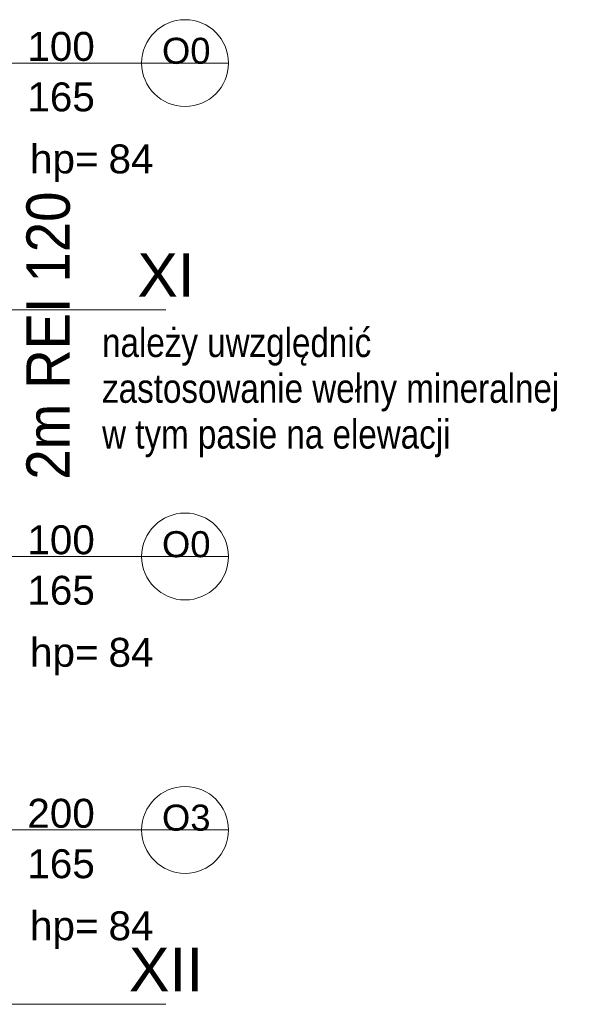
# Model space of a CAD drawing. Header units: centimetres. Extents: x -1631 to 21770, y -8842 to 3590.
# Tile 133 of 142: x 1241 to 1632, y 1368 to 2049. Entities that reach past the tile are written whole.
import ezdxf

# ---------------------------------------------------------------- set-up
doc = ezdxf.new("R2010")
doc.units = ezdxf.units.CM
doc.linetypes.add('Oś', pattern=[222.25, 127, -31.75, 31.75, -31.75])
for name, color, linetype, lineweight in [('A-GLAZ-IDEN', 152, 'Continuous', 13), ('G-ANNO-TEXT', 231, 'Continuous', 13), ('S-GRID', 1, 'Continuous', 13), ('S-GRID-IDEN', 1, 'Continuous', 13)]:
    doc.layers.add(name, color=color, linetype=linetype, lineweight=lineweight)
doc.styles.add('Arial Narrow_3', font='ARIALN.TTF', dxfattribs={"height": 20})
doc.styles.add('Arial_10', font='arial.ttf', dxfattribs={"height": 20})
doc.styles.add('Arial_13', font='arial.ttf', dxfattribs={"height": 0.2})
doc.styles.add('Arial_7', font='arial.ttf', dxfattribs={"height": 30})
doc.styles.add('Arial_8', font='arial.ttf', dxfattribs={"height": 18})
doc.styles.add('Arial_9', font='arial.ttf', dxfattribs={"width": 0.9, "height": 30})

# ---------------------------------------------------------------- blocks, each defined once
blk = doc.blocks.new('Okno_PG_typ 100 - metka _wys_parapetu-2491532-6_piętro IV __13_80 m_ - stan projektowany')
at = {"layer": 'A-GLAZ-IDEN'}
blk.add_line((0, -1.8946), (0, 0.3677), dxfattribs=at)
blk.add_circle((0, 0.0677), 0.3, dxfattribs=at)
at = {"layer": 'A-GLAZ-IDEN', "insert": (0.5622, -1.0037), "char_height": 0.2, "width": 0.4949, "attachment_point": 1, "rotation": 90, "line_spacing_factor": 0.936439, "style": 'Arial_13'}
blk.add_mtext('\\pxt6.35,12.7,19.05,25.4,31.75,38.1,44.45,50.8,57.15,63.5,69.85,76.2,82.55,88.9,95.25,101.6,107.95,114.3,120.65,127,133.35,139.7,146.05,152.4,158.75,165.1,171.45,177.8,184.15,190.5,196.85,203.2;{hp=}', dxfattribs=at)

msp = doc.modelspace()

# ---------------------------------------------------------------- linework, layer by layer
at = {"layer": 'S-GRID', "linetype": 'Oś'}
for p, q in [((1342.46, 1848.33), (-1368.76, 1848.33)), ((1342.46, 1368.33), (-1368.76, 1368.33))]:
    msp.add_line(p, q, dxfattribs=at)

# ---------------------------------------------------------------- block references
at = {"layer": 'A-GLAZ-IDEN', "xscale": 99.99999999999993, "yscale": 99.99999999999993, "zscale": 99.99999999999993}
for p, rotation in [((1348.94, 2018.83), 270.0000000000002), ((1348.94, 1677.83), 270.0000000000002), ((1348.94, 1488.83), 270.0000000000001)]:
    msp.add_blockref('Okno_PG_typ 100 - metka _wys_parapetu-2491532-6_piętro IV __13_80 m_ - stan projektowany', p, dxfattribs=dict(at, rotation=rotation))

# ---------------------------------------------------------------- texts
at = {"layer": 'A-GLAZ-IDEN', "line_spacing_factor": 0.936439}
for s, insert, char_height, width, attachment_point, style in [('\\pxqc,t6.35,12.7,19.05,25.4,31.75,38.1,44.45,50.8,57.15,63.5,69.85,76.2,82.55,88.9,95.25,101.6,107.95,114.3,120.65,127,133.35,139.7,146.05,152.4,158.75,165.1,171.45,177.8,184.15,190.5,196.85,203.2;{100}', (1270.05, 2030.22), 20, 48.3, 5, 'Arial_10'), ('\\pxqc,t7.05556,14.11111,21.16667,28.22222,35.27778,42.33333,49.38889,56.44444,63.5,70.55556,77.61111,84.66667,91.72222,98.77778,105.83333,112.88889,119.94444,127,134.05556,141.11111,148.16667,155.22222,162.27778,169.33333,176.38889,183.44444,190.5,197.55556,204.61111,211.66667,218.72222,225.77778;{O0}', (1356.52, 2027.21), 18, 33.7, 5, 'Arial_8'), ('\\pxqc,t6.35,12.7,19.05,25.4,31.75,38.1,44.45,50.8,57.15,63.5,69.85,76.2,82.55,88.9,95.25,101.6,107.95,114.3,120.65,127,133.35,139.7,146.05,152.4,158.75,165.1,171.45,177.8,184.15,190.5,196.85,203.2;{165}', (1270.05, 1995.34), 20, 48.3, 5, 'Arial_10'), ('\\pxt6.35,12.7,19.05,25.4,31.75,38.1,44.45,50.8,57.15,63.5,69.85,76.2,82.55,88.9,95.25,101.6,107.95,114.3,120.65,127,133.35,139.7,146.05,152.4,158.75,165.1,171.45,177.8,184.15,190.5,196.85,203.2;{84}', (1302.84, 1962.6), 20, 32.4, 1, 'Arial_10'), ('\\pxqc,t6.35,12.7,19.05,25.4,31.75,38.1,44.45,50.8,57.15,63.5,69.85,76.2,82.55,88.9,95.25,101.6,107.95,114.3,120.65,127,133.35,139.7,146.05,152.4,158.75,165.1,171.45,177.8,184.15,190.5,196.85,203.2;{100}', (1270.05, 1689.22), 20, 48.3, 5, 'Arial_10'), ('\\pxqc,t7.05556,14.11111,21.16667,28.22222,35.27778,42.33333,49.38889,56.44444,63.5,70.55556,77.61111,84.66667,91.72222,98.77778,105.83333,112.88889,119.94444,127,134.05556,141.11111,148.16667,155.22222,162.27778,169.33333,176.38889,183.44444,190.5,197.55556,204.61111,211.66667,218.72222,225.77778;{O0}', (1356.52, 1686.21), 18, 33.7, 5, 'Arial_8'), ('\\pxqc,t6.35,12.7,19.05,25.4,31.75,38.1,44.45,50.8,57.15,63.5,69.85,76.2,82.55,88.9,95.25,101.6,107.95,114.3,120.65,127,133.35,139.7,146.05,152.4,158.75,165.1,171.45,177.8,184.15,190.5,196.85,203.2;{165}', (1270.05, 1654.34), 20, 48.3, 5, 'Arial_10'), ('\\pxt6.35,12.7,19.05,25.4,31.75,38.1,44.45,50.8,57.15,63.5,69.85,76.2,82.55,88.9,95.25,101.6,107.95,114.3,120.65,127,133.35,139.7,146.05,152.4,158.75,165.1,171.45,177.8,184.15,190.5,196.85,203.2;{84}', (1302.84, 1621.6), 20, 32.4, 1, 'Arial_10'), ('\\pxqc,t6.35,12.7,19.05,25.4,31.75,38.1,44.45,50.8,57.15,63.5,69.85,76.2,82.55,88.9,95.25,101.6,107.95,114.3,120.65,127,133.35,139.7,146.05,152.4,158.75,165.1,171.45,177.8,184.15,190.5,196.85,203.2;{200}', (1270.05, 1500.22), 20, 48.3, 5, 'Arial_10'), ('\\pxqc,t7.05556,14.11111,21.16667,28.22222,35.27778,42.33333,49.38889,56.44444,63.5,70.55556,77.61111,84.66667,91.72222,98.77778,105.83333,112.88889,119.94444,127,134.05556,141.11111,148.16667,155.22222,162.27778,169.33333,176.38889,183.44444,190.5,197.55556,204.61111,211.66667,218.72222,225.77778;{O3}', (1356.52, 1497.21), 18, 33.7, 5, 'Arial_8'), ('\\pxqc,t6.35,12.7,19.05,25.4,31.75,38.1,44.45,50.8,57.15,63.5,69.85,76.2,82.55,88.9,95.25,101.6,107.95,114.3,120.65,127,133.35,139.7,146.05,152.4,158.75,165.1,171.45,177.8,184.15,190.5,196.85,203.2;{165}', (1270.05, 1465.34), 20, 48.3, 5, 'Arial_10'), ('\\pxt6.35,12.7,19.05,25.4,31.75,38.1,44.45,50.8,57.15,63.5,69.85,76.2,82.55,88.9,95.25,101.6,107.95,114.3,120.65,127,133.35,139.7,146.05,152.4,158.75,165.1,171.45,177.8,184.15,190.5,196.85,203.2;{84}', (1302.84, 1432.6), 20, 32.4, 1, 'Arial_10')]:
    msp.add_mtext(s, dxfattribs=dict(at, insert=insert, char_height=char_height, width=width, attachment_point=attachment_point, style=style))
at = {"layer": 'G-ANNO-TEXT', "color": 1, "insert": (1246.08, 1730.91), "char_height": 30, "width": 208.35, "attachment_point": 1, "rotation": 90, "line_spacing_factor": 0.936439, "style": 'Arial_9'}
msp.add_mtext('\\pxt3.81,7.62,11.43,15.24,19.05,22.86,26.67,30.48,34.29,38.1,41.91,45.72,49.53,53.34,57.15,60.96,64.77,68.58,72.39,76.2,80.01,83.82,87.63,91.44,95.25,99.06,102.87,106.68,110.49,114.3,118.11,121.92;{2m REI 120}', dxfattribs=at)
at = {"layer": 'S-GRID-IDEN', "char_height": 30, "attachment_point": 5, "line_spacing_factor": 0.936439, "style": 'Arial_7'}
for s, insert, width in [('\\pxqc,t4.23333,8.46667,12.7,16.93333,21.16667,25.4,29.63333,33.86667,38.1,42.33333,46.56667,50.8,55.03333,59.26667,63.5,67.73333,71.96667,76.2,80.43333,84.66667,88.9,93.13333,97.36667,101.6,105.83333,110.06667,114.3,118.53333,122.76667,127,131.23333,135.46667;{XI}', (1342.59, 1872.39), 39.7), ('\\pxqc,t4.23333,8.46667,12.7,16.93333,21.16667,25.4,29.63333,33.86667,38.1,42.33333,46.56667,50.8,55.03333,59.26667,63.5,67.73333,71.96667,76.2,80.43333,84.66667,88.9,93.13333,97.36667,101.6,105.83333,110.06667,114.3,118.53333,122.76667,127,131.23333,135.46667;{XII}', (1342.59, 1392.39), 51.6)]:
    msp.add_mtext(s, dxfattribs=dict(at, insert=insert, width=width))

# ---------------------------------------------------------------- next in the draw order: texts
at = {"layer": 'G-ANNO-TEXT', "color": 1, "insert": (1298.4, 1835.7), "char_height": 20, "width": 328.1, "attachment_point": 1, "line_spacing_factor": 0.949189, "style": 'Arial Narrow_3', "bg_fill": 3, "box_fill_scale": 1.25, "bg_fill_color": 256, "bg_fill_true_color": 13158600, "bg_fill_transparency": 0}
msp.add_mtext('\\pt127,254,381,508,635,762,889,1016,1143,1270,1397,1524,1651,1778,1905,2032,2159,2286,2413,2540,2667,2794,2921,3048,3175,3302,3429,3556,3683,3810,3937,4064;należy uwzględnić zastosowanie wełny mineralnej w tym pasie na elewacji', dxfattribs=at)

doc.saveas('drawing.dxf')
